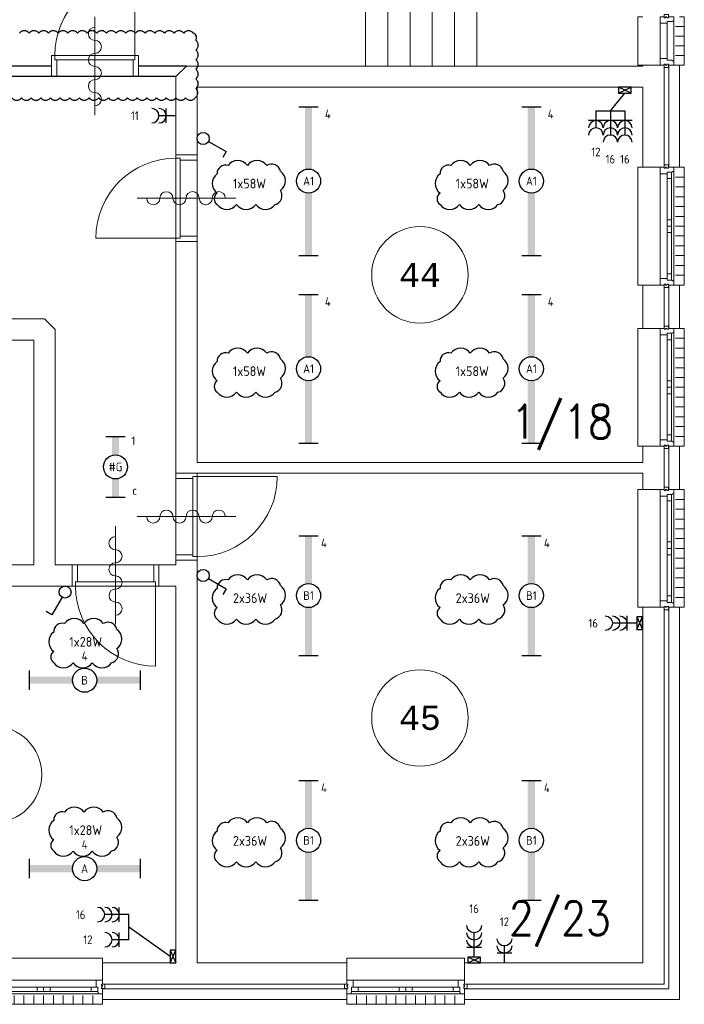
# Model space of a CAD drawing. Extents: x 1776 to 84138, y 13023 to 41651.
# Tile 19 of 21: x 75866 to 82748, y 16099 to 26304. Entities that reach past the tile are written whole.
import ezdxf
from ezdxf.enums import TextEntityAlignment as Align
from ezdxf.xclip import XClip

# ---------------------------------------------------------------- set-up
doc = ezdxf.new("R2010")
doc.units = 0
doc.header["$LTSCALE"] = 50
doc.header["$XCLIPFRAME"] = 0
doc.linetypes.add('Xref-1e26$0$DASHDOT', pattern=[1, 0.5, -0.25, 0, -0.25])
doc.layers.get('0').update_dxf_attribs({"linetype": 'CONTINUOUS'})
for name, color, linetype in [('EL6222--', 3, 'CONTINUOUS'), ('EL6311--', 3, 'CONTINUOUS'), ('EL6350--', 3, 'CONTINUOUS'), ('Revisiewolk', 1, 'CONTINUOUS'), ('Xref', 8, 'CONTINUOUS'), ('Xref-1e26$0$AL$1A---_ALGEMEEN', 8, 'CONTINUOUS'), ('Xref-1e26$0$AM$1A---_ARCERING', 8, 'CONTINUOUS'), ('Xref-1e26$0$AT$1A---_TEKST050', 8, 'CONTINUOUS'), ('Xref-1e26$0$AT$1A---_TEKST070', 8, 'CONTINUOUS'), ('Xref-1e26$0$EL6131--_WG', 3, 'CONTINUOUS')]:
    doc.layers.add(name, color=color, linetype=linetype)
doc.styles.add('buro-018', font='Isocp.shx', dxfattribs={"height": 90})
doc.styles.add('Xref-1e26$0$MONOTXT', font='MONOTXT')
doc.styles.add('Xref-1e26$0$ROMANS', font='ROMANS')

# ---------------------------------------------------------------- blocks, each defined once
blk = doc.blocks.new('*O86')
at = {"layer": 'Xref-1e26$0$AL$1A---_ALGEMEEN', "color": 0, "linetype": 'Continuous', "lineweight": 0}
for p, q in [((-543, 9), (543, 9)), ((-493, -63), (-67, -63)), ((67, -63), (493, -63)), ((-565.5, -130), (565.5, -130)), ((-508.33, -240), (-508.33, -150)), ((-493, -106), (-67, -106)), ((-406.66, -240), (-406.66, -150)), ((-305, -240), (-305, -150)), ((-203.33, -240), (-203.33, -150)), ((-101.66, -240), (-101.66, -150)), ((0, -240), (0, -150)), ((67, -106), (493, -106)), ((101.66, -240), (101.66, -150)), ((203.33, -240), (203.33, -150)), ((305, -240), (305, -150)), ((406.66, -240), (406.66, -150)), ((508.33, -240), (508.33, -150))]:
    blk.add_line(p, q, dxfattribs=at)
for points in [[(-610, 190), (-610, 240), (610, 240), (610, 190)], [(-610, -190), (-610, -240), (610, -240), (610, -190)]]:
    blk.add_lwpolyline(points, dxfattribs=at)
for points in [[(-610, 9), (-545.15, 9), (-543, 6.86), (-543, -63), (-560, -63), (-560, -114), (-565.5, -114), (-565.5, -127.78), (-567.72, -130), (-610, -130), (-610, -76), (-601, -76), (-601, -60), (-610, -60), (-610, -46), (-601, -46), (-601, -30), (-610, -30)], [(610, 9), (545.15, 9), (543, 6.86), (543, -63), (560, -63), (560, -114), (565.5, -114), (565.5, -127.78), (567.72, -130), (610, -130), (610, -76), (601, -76), (601, -60), (610, -60), (610, -46), (601, -46), (601, -30), (610, -30)], [(-635, -30), (-601, -30), (-601, -46), (-610, -46), (-610, -60), (-601, -60), (-601, -76), (-635, -76)], [(-560, -106), (-493, -106), (-493, -63), (-560, -63)], [(-67, -106), (0, -106), (0, -63), (-67, -63)], [(67, -106), (0, -106), (0, -63), (67, -63)], [(560, -106), (493, -106), (493, -63), (560, -63)], [(635, -30), (601, -30), (601, -46), (610, -46), (610, -60), (601, -60), (601, -76), (635, -76)]]:
    blk.add_lwpolyline(points, close=True, dxfattribs=at)
blk = doc.blocks.new('*O87')
at = {"layer": 'Xref-1e26$0$AL$1A---_ALGEMEEN', "color": 0, "linetype": 'Continuous', "lineweight": 0}
for p, q in [((-543, 9), (543, 9)), ((-493, -63), (-67, -63)), ((67, -63), (493, -63)), ((-565.5, -130), (565.5, -130)), ((-508.33, -240), (-508.33, -150)), ((-493, -106), (-67, -106)), ((-406.66, -240), (-406.66, -150)), ((-305, -240), (-305, -150)), ((-203.33, -240), (-203.33, -150)), ((-101.66, -240), (-101.66, -150)), ((0, -240), (0, -150)), ((67, -106), (493, -106)), ((101.66, -240), (101.66, -150)), ((203.33, -240), (203.33, -150)), ((305, -240), (305, -150)), ((406.66, -240), (406.66, -150)), ((508.33, -240), (508.33, -150))]:
    blk.add_line(p, q, dxfattribs=at)
for points in [[(-610, 190), (-610, 240), (610, 240), (610, 190)], [(-610, -190), (-610, -240), (610, -240), (610, -190)]]:
    blk.add_lwpolyline(points, dxfattribs=at)
for points in [[(-610, 9), (-545.15, 9), (-543, 6.86), (-543, -63), (-560, -63), (-560, -114), (-565.5, -114), (-565.5, -127.78), (-567.72, -130), (-610, -130), (-610, -76), (-601, -76), (-601, -60), (-610, -60), (-610, -46), (-601, -46), (-601, -30), (-610, -30)], [(610, 9), (545.15, 9), (543, 6.86), (543, -63), (560, -63), (560, -114), (565.5, -114), (565.5, -127.78), (567.72, -130), (610, -130), (610, -76), (601, -76), (601, -60), (610, -60), (610, -46), (601, -46), (601, -30), (610, -30)], [(-635, -30), (-601, -30), (-601, -46), (-610, -46), (-610, -60), (-601, -60), (-601, -76), (-635, -76)], [(-560, -106), (-493, -106), (-493, -63), (-560, -63)], [(-67, -106), (0, -106), (0, -63), (-67, -63)], [(67, -106), (0, -106), (0, -63), (67, -63)], [(560, -106), (493, -106), (493, -63), (560, -63)], [(635, -30), (601, -30), (601, -46), (610, -46), (610, -60), (601, -60), (601, -76), (635, -76)]]:
    blk.add_lwpolyline(points, close=True, dxfattribs=at)
blk = doc.blocks.new('*O88')
at = {"layer": 'Xref-1e26$0$AL$1A---_ALGEMEEN', "color": 0, "linetype": 'Continuous', "lineweight": 0}
for p, q in [((-9, -543), (-9, 543)), ((130, -565.5), (130, 565.5)), ((63, 67), (63, 493)), ((106, 67), (106, 493)), ((240, 508.33), (150, 508.33)), ((240, 406.66), (150, 406.66)), ((240, 305), (150, 305)), ((240, 203.33), (150, 203.33)), ((240, 101.66), (150, 101.66)), ((240, 0), (150, 0)), ((63, -493), (63, -67)), ((106, -493), (106, -67)), ((240, -101.66), (150, -101.66)), ((240, -203.33), (150, -203.33)), ((240, -305), (150, -305)), ((240, -406.66), (150, -406.66)), ((240, -508.33), (150, -508.33))]:
    blk.add_line(p, q, dxfattribs=at)
for points in [[(30, 635), (30, 601), (46, 601), (46, 610), (60, 610), (60, 601), (76, 601), (76, 635)], [(-9, 610), (-9, 545.15), (-6.86, 543), (63, 543), (63, 560), (114, 560), (114, 565.5), (127.78, 565.5), (130, 567.72), (130, 610), (76, 610), (76, 601), (60, 601), (60, 610), (46, 610), (46, 601), (30, 601), (30, 610)], [(106, 560), (106, 493), (63, 493), (63, 560)], [(106, 67), (106, 0), (63, 0), (63, 67)], [(106, -67), (106, 0), (63, 0), (63, -67)], [(106, -560), (106, -493), (63, -493), (63, -560)], [(-9, -610), (-9, -545.15), (-6.86, -543), (63, -543), (63, -560), (114, -560), (114, -565.5), (127.78, -565.5), (130, -567.72), (130, -610), (76, -610), (76, -601), (60, -601), (60, -610), (46, -610), (46, -601), (30, -601), (30, -610)], [(30, -635), (30, -601), (46, -601), (46, -610), (60, -610), (60, -601), (76, -601), (76, -635)]]:
    blk.add_lwpolyline(points, close=True, dxfattribs=at)
for points in [[(-190, -610), (-240, -610), (-240, 610), (-190, 610)], [(190, -610), (240, -610), (240, 610), (190, 610)]]:
    blk.add_lwpolyline(points, dxfattribs=at)
blk = doc.blocks.new('*O89')
at = {"layer": 'Xref-1e26$0$AL$1A---_ALGEMEEN', "color": 0, "linetype": 'Continuous', "lineweight": 0}
for p, q in [((-9, -543), (-9, 543)), ((130, -565.5), (130, 565.5)), ((63, 67), (63, 493)), ((106, 67), (106, 493)), ((240, 508.33), (150, 508.33)), ((240, 406.66), (150, 406.66)), ((240, 305), (150, 305)), ((240, 203.33), (150, 203.33)), ((240, 101.66), (150, 101.66)), ((240, 0), (150, 0)), ((63, -493), (63, -67)), ((106, -493), (106, -67)), ((240, -101.66), (150, -101.66)), ((240, -203.33), (150, -203.33)), ((240, -305), (150, -305)), ((240, -406.66), (150, -406.66)), ((240, -508.33), (150, -508.33))]:
    blk.add_line(p, q, dxfattribs=at)
for points in [[(30, 635), (30, 601), (46, 601), (46, 610), (60, 610), (60, 601), (76, 601), (76, 635)], [(-9, 610), (-9, 545.15), (-6.86, 543), (63, 543), (63, 560), (114, 560), (114, 565.5), (127.78, 565.5), (130, 567.72), (130, 610), (76, 610), (76, 601), (60, 601), (60, 610), (46, 610), (46, 601), (30, 601), (30, 610)], [(106, 560), (106, 493), (63, 493), (63, 560)], [(106, 67), (106, 0), (63, 0), (63, 67)], [(106, -67), (106, 0), (63, 0), (63, -67)], [(106, -560), (106, -493), (63, -493), (63, -560)], [(-9, -610), (-9, -545.15), (-6.86, -543), (63, -543), (63, -560), (114, -560), (114, -565.5), (127.78, -565.5), (130, -567.72), (130, -610), (76, -610), (76, -601), (60, -601), (60, -610), (46, -610), (46, -601), (30, -601), (30, -610)], [(30, -635), (30, -601), (46, -601), (46, -610), (60, -610), (60, -601), (76, -601), (76, -635)]]:
    blk.add_lwpolyline(points, close=True, dxfattribs=at)
for points in [[(-190, -610), (-240, -610), (-240, 610), (-190, 610)], [(190, -610), (240, -610), (240, 610), (190, 610)]]:
    blk.add_lwpolyline(points, dxfattribs=at)
blk = doc.blocks.new('*O90')
at = {"layer": 'Xref-1e26$0$AL$1A---_ALGEMEEN', "color": 0, "linetype": 'Continuous', "lineweight": 0}
for p, q in [((-9, -543), (-9, 543)), ((130, -565.5), (130, 565.5)), ((63, 67), (63, 493)), ((106, 67), (106, 493)), ((240, 508.33), (150, 508.33)), ((240, 406.66), (150, 406.66)), ((240, 305), (150, 305)), ((240, 203.33), (150, 203.33)), ((240, 101.66), (150, 101.66)), ((240, 0), (150, 0)), ((63, -493), (63, -67)), ((106, -493), (106, -67)), ((240, -101.66), (150, -101.66)), ((240, -203.33), (150, -203.33)), ((240, -305), (150, -305)), ((240, -406.66), (150, -406.66)), ((240, -508.33), (150, -508.33))]:
    blk.add_line(p, q, dxfattribs=at)
for points in [[(30, 635), (30, 601), (46, 601), (46, 610), (60, 610), (60, 601), (76, 601), (76, 635)], [(-9, 610), (-9, 545.15), (-6.86, 543), (63, 543), (63, 560), (114, 560), (114, 565.5), (127.78, 565.5), (130, 567.72), (130, 610), (76, 610), (76, 601), (60, 601), (60, 610), (46, 610), (46, 601), (30, 601), (30, 610)], [(106, 560), (106, 493), (63, 493), (63, 560)], [(106, 67), (106, 0), (63, 0), (63, 67)], [(106, -67), (106, 0), (63, 0), (63, -67)], [(106, -560), (106, -493), (63, -493), (63, -560)], [(-9, -610), (-9, -545.15), (-6.86, -543), (63, -543), (63, -560), (114, -560), (114, -565.5), (127.78, -565.5), (130, -567.72), (130, -610), (76, -610), (76, -601), (60, -601), (60, -610), (46, -610), (46, -601), (30, -601), (30, -610)], [(30, -635), (30, -601), (46, -601), (46, -610), (60, -610), (60, -601), (76, -601), (76, -635)]]:
    blk.add_lwpolyline(points, close=True, dxfattribs=at)
for points in [[(-190, -610), (-240, -610), (-240, 610), (-190, 610)], [(190, -610), (240, -610), (240, 610), (190, 610)]]:
    blk.add_lwpolyline(points, dxfattribs=at)
blk = doc.blocks.new('Xref-1e26$0$ED0831')
at = {"layer": 'Xref-1e26$0$AL$1A---_ALGEMEEN', "color": 0, "linetype": 'Continuous', "lineweight": 0}
for p, q in [((450, -400), (450, 620)), ((0, 0), (0, 220)), ((0, 220), (55, 220)), ((55, 220), (845, 220)), ((55, 220), (55, 45)), ((900, 220), (845, 220)), ((845, 220), (845, 45)), ((900, 0), (900, 220)), ((35, 0), (0, 0)), ((55, 45), (35, 45)), ((35, 45), (35, 0)), ((35, 0), (35, -830)), ((865, 0), (35, 0)), ((55, 45), (845, 45)), ((845, 45), (865, 45)), ((865, 45), (865, 0)), ((865, 0), (900, 0))]:
    blk.add_line(p, q, dxfattribs=at)
blk.add_arc((35, 0), 830, 270, 360, dxfattribs=at)
blk = doc.blocks.new('*O144')
at = {"layer": 'Xref-1e26$0$AL$1A---_ALGEMEEN', "color": 0, "linetype": 'Continuous', "lineweight": 0}
for p, q in [((130, -205.5), (130, 205.5)), ((-9, -183), (-9, 183)), ((63, -183), (63, 183)), ((240, 150), (150, 150)), ((240, 50), (150, 50)), ((240, -50), (150, -50)), ((240, -150), (150, -150))]:
    blk.add_line(p, q, dxfattribs=at)
for points in [[(-190, -250), (-240, -250), (-240, 250), (-190, 250)], [(190, -250), (240, -250), (240, 250), (190, 250)]]:
    blk.add_lwpolyline(points, dxfattribs=at)
for points in [[(-9, 250), (-9, 185.15), (-6.86, 183), (63, 183), (63, 200), (114, 200), (114, 205.5), (127.78, 205.5), (130, 207.72), (130, 250), (76, 250), (76, 241), (60, 241), (60, 250), (46, 250), (46, 241), (30, 241), (30, 250)], [(30, 275), (30, 241), (46, 241), (46, 250), (60, 250), (60, 241), (76, 241), (76, 275)], [(-9, -250), (-9, -185.15), (-6.86, -183), (63, -183), (63, -200), (114, -200), (114, -205.5), (127.78, -205.5), (130, -207.72), (130, -250), (76, -250), (76, -241), (60, -241), (60, -250), (46, -250), (46, -241), (30, -241), (30, -250)], [(30, -275), (30, -241), (46, -241), (46, -250), (60, -250), (60, -241), (76, -241), (76, -275)]]:
    blk.add_lwpolyline(points, close=True, dxfattribs=at)
blk = doc.blocks.new('*O146')
at = {"layer": 'Xref-1e26$0$AM$1A---_ARCERING', "linetype": 'Continuous', "lineweight": 0}
for points in [[(-1845.1, 785, 1), (-1929.9, 785, 1)], [(1144.9, -845, 1), (1060.1, -845, 1)]]:
    blk.add_hatch(color=256, dxfattribs=at).paths.add_polyline_path(points)
at = {"layer": 'Xref-1e26$0$AL$1A---_ALGEMEEN', "color": 0, "linetype": 'Continuous', "lineweight": 0}
for p, q in [((-1887.5, 125), (-1887.5, 1445)), ((-1657.5, 125), (-1657.5, 1445)), ((-1427.5, 125), (-1427.5, 1445)), ((-1197.5, 125), (-1197.5, 1445)), ((-967.5, 125), (-967.5, 1445)), ((-737.5, 125), (-737.5, 1445)), ((-507.5, 1072.91), (-507.5, 1445)), ((-277.5, 125), (-277.5, 1445)), ((-47.5, 125), (-47.5, 1445)), ((182.5, 125), (182.5, 1445)), ((412.5, 125), (412.5, 1445)), ((642.5, 125), (642.5, 1445)), ((872.5, 125), (872.5, 1445)), ((1102.5, 125), (1102.5, 1445)), ((-1987.5, 785), (-558.27, 785)), ((-456.73, 785), (2037.5, 785)), ((2037.5, 785), (2037.5, -845)), ((-507.5, 125), (-507.5, 497.09)), ((-47.5, -185), (-47.5, -1505)), ((182.5, -185), (182.5, -1505)), ((412.5, -185), (412.5, -1505)), ((642.5, -185), (642.5, -1505)), ((872.5, -185), (872.5, -1505)), ((1102.5, -185), (1102.5, -1505)), ((-47.5, -845), (2037.5, -845))]:
    blk.add_line(p, q, dxfattribs=at)
at = {"layer": 'Xref-1e26$0$AL$1A---_ALGEMEEN', "color": 0, "linetype": 'Xref-1e26$0$DASHDOT', "lineweight": 0}
for p, q in [((-423.37, 20), (-685.24, 1505)), ((-321.83, 20), (-583.69, 1505))]:
    blk.add_line(p, q, dxfattribs=at)
at = {"layer": 'Xref-1e26$0$AL$1A---_ALGEMEEN', "color": 0, "linetype": 'Continuous', "lineweight": 0}
for points in [[(-441.89, 125), (-2037.5, 125), (-2037.5, -185), (1252.5, -185), (1252.5, 125), (-340.35, 125)], [(-433.95, 80), (-1992.5, 80), (-1992.5, -140), (1207.5, -140), (1207.5, 80), (-332.41, 80)]]:
    blk.add_lwpolyline(points, dxfattribs=at)
for centre in [(-1887.5, 785), (1102.5, -845)]:
    blk.add_circle(centre, 42.4, dxfattribs=at)
for points in [[(-828.27, 861.95), (-558.27, 785), (-828.27, 708.05)], [(832.5, 861.95), (1102.5, 785), (832.5, 708.05)], [(222.5, -921.95), (-47.5, -845), (222.5, -768.05)]]:
    blk.add_solid(points, dxfattribs=at)
blk = doc.blocks.new('*O167')
at = {"layer": 'Xref-1e26$0$AL$1A---_ALGEMEEN', "color": 0, "linetype": 'Continuous', "lineweight": 0}
blk.add_lwpolyline([(0, -407, 1), (0, -271, -1), (0, -136, 1), (0, 0, -1), (0, 136, 1), (0, 271, -1), (0, 407)], format="xyb", dxfattribs=at)
blk = doc.blocks.new('Xref-1e26$0$BRW00')
at = {"layer": 'Xref-1e26$0$AL$1A---_ALGEMEEN', "color": 0, "linetype": 'Continuous', "lineweight": 0}
blk.add_blockref('*O167', (0, 0), dxfattribs=at)
blk = doc.blocks.new('*O178')
at = {"layer": 'Xref-1e26$0$AL$1A---_ALGEMEEN', "color": 0, "linetype": 'Continuous', "lineweight": 0}
blk.add_line((450, 0.01), (-450, 0.01), dxfattribs=at)
at = {"layer": 'Xref-1e26$0$AL$1A---_ALGEMEEN', "color": 0, "linetype": 'Continuous', "lineweight": 0, "rotation": 270}
blk.add_blockref('Xref-1e26$0$BRW00', (-5, 0.01), dxfattribs=at)
blk = doc.blocks.new('*O179')
at = {"layer": 'Xref-1e26$0$AL$1A---_ALGEMEEN', "color": 0, "linetype": 'Continuous', "lineweight": 0}
blk.add_line((450, 0.01), (-450, 0.01), dxfattribs=at)
at = {"layer": 'Xref-1e26$0$AL$1A---_ALGEMEEN', "color": 0, "linetype": 'Continuous', "lineweight": 0, "rotation": 270}
blk.add_blockref('Xref-1e26$0$BRW00', (-5, 0.01), dxfattribs=at)
blk = doc.blocks.new('*O180')
at = {"layer": 'Xref-1e26$0$AL$1A---_ALGEMEEN', "color": 0, "linetype": 'Continuous', "lineweight": 0}
blk.add_line((-0.01, 450), (-0.01, -450), dxfattribs=at)
blk.add_blockref('Xref-1e26$0$BRW00', (-0.01, -5), dxfattribs=at)
blk = doc.blocks.new('Xref-1e26$0$E00112')
at = {"color": 0, "linetype": 'Continuous'}
for p, q in [((0, 1), (-1, 1)), ((-1, 1), (-1, 0)), ((-1, 0), (0, 1)), ((-1, 1), (0, 0)), ((0, 0), (0, 1)), ((-1, 0), (0, 0))]:
    blk.add_line(p, q, dxfattribs=at)
blk = doc.blocks.new('*O250')
at = {"layer": 'Xref-1e26$0$AL$1A---_ALGEMEEN', "color": 0, "linetype": 'Continuous', "lineweight": 0}
blk.add_line((-0.01, 450), (-0.01, -450), dxfattribs=at)
blk.add_blockref('Xref-1e26$0$BRW00', (-0.01, -5), dxfattribs=at)
blk = doc.blocks.new('Xref-1e26')
at = {"layer": 'Xref-1e26$0$AL$1A---_ALGEMEEN'}
for p, q in [((152233.93726, 54991.73), (149742.42, 54991.73)), ((153632.42, 54991.73), (153133.93726, 54991.73)), ((153522.42, 54881.73), (149742.42, 54881.73))]:
    blk.add_line(p, q, dxfattribs=at)
at = {"layer": 'Xref-1e26$0$AL$1A---_ALGEMEEN', "linetype": 'Continuous', "lineweight": 0}
for points in [[(153632.42, 54991.73), (158357.42, 54991.73), (158357.42, 55001.73), (158577.42, 55001.73), (158577.42, 53941.73), (158357.42, 53941.73), (158357.42, 54771.73), (153742.42, 54771.73), (153742.42, 54071.73), (153522.42, 54071.73), (153522.42, 54881.73)], [(158627.42, 53941.73), (158737.42, 53941.73), (158737.42, 55001.73), (158627.42, 55001.73)], [(153522.42, 53171.73), (153742.42, 53171.73), (153742.42, 50881.73), (158357.42, 50881.73), (158357.42, 51051.73), (158577.42, 51051.73), (158577.42, 50601.73), (158357.42, 50601.73), (158357.42, 50771.73), (153522.42, 50771.73)], [(158357.42, 52271.73), (158577.42, 52271.73), (158577.42, 52721.73), (158357.42, 52721.73)], [(158627.42, 52271.73), (158737.42, 52271.73), (158737.42, 52721.73), (158627.42, 52721.73)], [(147727.42, 52371.73), (150872.42, 52371.73), (150872.42, 52151.73), (149742.42, 52151.73), (149742.42, 49821.73), (152052.42, 49821.73), (152052.42, 52151.73), (151772.42, 52151.73), (151772.42, 52371.73), (152162.42, 52371.73), (152272.42, 52261.73), (152272.42, 49821.73), (152447.42, 49821.73), (152447.42, 49601.73), (149742.42, 49601.73), (149742.42, 47826.73), (149522.42, 47826.73), (149522.42, 52151.73), (147727.42, 52151.73)], [(158627.42, 50601.73), (158737.42, 50601.73), (158737.42, 51051.73), (158627.42, 51051.73)], [(153522.42, 49871.73), (153742.42, 49871.73), (153742.42, 45696.73), (155292.42, 45696.73), (155292.42, 45476.73), (152762.42, 45476.73), (152762.42, 45696.73), (153522.42, 45696.73), (153522.42, 49601.73), (153347.42, 49601.73), (153347.42, 49821.73), (153522.42, 49821.73)], [(158357.42, 49381.73), (158577.42, 49381.73), (158577.42, 45476.73), (156512.42, 45476.73), (156512.42, 45696.73), (158357.42, 45696.73)], [(158627.42, 49381.73), (158737.42, 49381.73), (158737.42, 45316.73), (156512.42, 45316.73), (156512.42, 45426.73), (158627.42, 45426.73)], [(152762.42, 45316.73), (155292.42, 45316.73), (155292.42, 45426.73), (152762.42, 45426.73)]]:
    blk.add_lwpolyline(points, close=True, dxfattribs=at)
for centre in [(156049.92, 52826.73), (156049.92, 48234.23), (151632.42, 47649.23)]:
    blk.add_circle(centre, 500, dxfattribs=at)
for name, p in [('*O146', (155534.92, 56496.73)), ('*O144', (158547.42, 55251.73)), ('*O250', (152683.94726, 54991.73)), ('*O90', (158547.42, 53331.73)), ('*O178', (153632.42, 53621.72)), ('*O89', (158547.42, 51661.73)), ('*O88', (158547.42, 49991.73)), ('*O179', (153632.42, 50321.72)), ('*O180', (152897.43, 49711.73)), ('*O86', (152152.42, 45506.73)), ('*O87', (155902.42, 45506.73))]:
    blk.add_blockref(name, p, dxfattribs=at)
at = {"layer": 'Xref-1e26$0$AL$1A---_ALGEMEEN', "linetype": 'Continuous', "lineweight": 0, "rotation": 180}
blk.add_blockref('Xref-1e26$0$ED0831', (153133.93726, 55101.73), dxfattribs=at)
at = {"layer": 'Xref-1e26$0$AL$1A---_ALGEMEEN', "linetype": 'Continuous', "lineweight": 0, "yscale": -1}
for p, rotation in [((153522.42, 53171.73), 90), ((153742.42, 50771.73), 270), ((153347.42, 49601.73), 180)]:
    blk.add_blockref('Xref-1e26$0$ED0831', p, dxfattribs=dict(at, rotation=rotation))
at = {"layer": 'Xref-1e26$0$EL6131--_WG', "linetype": 'Continuous', "lineweight": 0, "xscale": 60, "yscale": 130, "zscale": 60, "rotation": 90}
for p in [(158237.42, 54771.73), (156676.2403, 45756.73)]:
    blk.add_blockref('Xref-1e26$0$E00112', p, dxfattribs=at)
at = {"layer": 'Xref-1e26$0$EL6131--_WG', "linetype": 'Continuous', "lineweight": 0, "xscale": 60, "yscale": 130, "zscale": 60}
for p in [(158354.35926, 49151.77685), (153522.42, 45696.73)]:
    blk.add_blockref('Xref-1e26$0$E00112', p, dxfattribs=at)
at = {"layer": 'Xref-1e26$0$AT$1A---_TEKST050', "linetype": 'Continuous', "lineweight": 0, "style": 'Xref-1e26$0$MONOTXT'}
for s, p in [('44', (156049.91, 52826.72)), ('45', (156049.91, 48234.22))]:
    blk.add_text(s, height=250.00002, dxfattribs=at).set_placement(p, align=Align.MIDDLE)
at = {"layer": 'Xref-1e26$0$AT$1A---_TEKST070', "linetype": 'Continuous', "lineweight": 0, "style": 'Xref-1e26$0$ROMANS', "width": 0.857143}
for s, p in [('1/18 ', (156994.33, 51130.93)), ('2/23 ', (156971.96, 45983.82))]:
    blk.add_text(s, height=349.99998, dxfattribs=at).set_placement(p)
blk = doc.blocks.new('111304B')
at = {"color": 0, "linetype": 'Continuous'}
for p, q in [((0, 1), (0, 6)), ((-1.5, 3), (1.5, 3))]:
    blk.add_line(p, q, dxfattribs=at)
for centre in [(0, 7.5), (0, 6), (0, 4.5)]:
    blk.add_arc(centre, 1.5, 180, 0, dxfattribs=at)
at = {"color": 0, "linetype": 'Continuous', "style": 'buro-018'}
for tag, p in [('E_GKAST', (0, 13)), ('E_GROEP', (0, 10)), ('E_SGROEP', (4.5, 10))]:
    blk.add_attdef(tag, text='', height=1.8, dxfattribs=at).set_placement(p, align=Align.MIDDLE)
at = {"color": 0, "linetype": 'Continuous', "style": 'buro-018', "flags": 1}
for tag, p in [('E_VERMCODE', (13, 10)), ('E_MATCODE', (0, 0))]:
    blk.add_attdef(tag, text='', height=1.8, dxfattribs=at).set_placement(p, align=Align.MIDDLE)
blk = doc.blocks.new('1114A1')
at = {"color": 0, "linetype": 'Continuous'}
for p, q in [((0.62, 3.33), (2.74, 7)), ((2.74, 7), (3.95, 6.3))]:
    blk.add_line(p, q, dxfattribs=at)
blk.add_circle((0, 2.25), 1.25, dxfattribs=at)
at = {"color": 0, "linetype": 'Continuous', "style": 'buro-018'}
for tag, p in [('E_SLET1', (3.36, 9)), ('E_GROEP', (0, 0)), ('E_GKAST', (0, 0))]:
    blk.add_attdef(tag, text='', height=1.8, dxfattribs=at).set_placement(p, align=Align.MIDDLE)
at = {"color": 0, "linetype": 'Continuous', "style": 'buro-018', "flags": 1}
for tag in ['E_MATCODE', 'E_SGROEP']:
    blk.add_attdef(tag, text='', height=1.8, dxfattribs=at).set_placement((0, 0), align=Align.MIDDLE)
blk = doc.blocks.new('1115B61540')
at = {"color": 0}
for p, q in [((-15.4, 2), (-15.4, -2)), ((15.4, 2), (15.4, -2))]:
    blk.add_line(p, q, dxfattribs=at)
at = {"color": 0, "linetype": 'Continuous'}
blk.add_circle((0, 0), 2.5, dxfattribs=at)
at = {"color": 0}
for points in [[(-2.5, 0.75), (-15.4, 0.75), (-2.5, -0.75), (-15.4, -0.75)], [(2.5, 0.75), (15.4, 0.75), (2.5, -0.75), (15.4, -0.75)]]:
    blk.add_solid(points, dxfattribs=at)
at = {"color": 0, "linetype": 'Continuous', "style": 'buro-018'}
for tag, p in [('E_GKAST', (0, 8)), ('E_GROEP', (0, 5)), ('E_SGROEP', (4.5, 5)), ('E_ARMCODE', (0, 0)), ('E_SLET', (4.5, -3))]:
    blk.add_attdef(tag, text='', height=1.8, dxfattribs=at).set_placement(p, align=Align.MIDDLE)
blk = doc.blocks.new('1115B61240')
at = {"color": 0}
for p, q in [((-12.4, 2), (-12.4, -2)), ((12.4, 2), (12.4, -2))]:
    blk.add_line(p, q, dxfattribs=at)
at = {"color": 0, "linetype": 'Continuous'}
blk.add_circle((0, 0), 2.5, dxfattribs=at)
at = {"color": 0}
for points in [[(-2.5, 0.75), (-12.4, 0.75), (-2.5, -0.75), (-12.4, -0.75)], [(2.5, 0.75), (12.4, 0.75), (2.5, -0.75), (12.4, -0.75)]]:
    blk.add_solid(points, dxfattribs=at)
at = {"color": 0, "linetype": 'Continuous', "style": 'buro-018'}
for tag, p in [('E_GKAST', (0, 8)), ('E_GROEP', (0, 5)), ('E_SGROEP', (4.5, 5)), ('E_ARMCODE', (0, 0)), ('E_SLET', (4.5, -3))]:
    blk.add_attdef(tag, text='', height=1.8, dxfattribs=at).set_placement(p, align=Align.MIDDLE)
blk = doc.blocks.new('111304A')
at = {"color": 0, "linetype": 'Continuous'}
for p, q in [((0, 1), (0, 4.5)), ((-1.5, 3), (1.5, 3))]:
    blk.add_line(p, q, dxfattribs=at)
for centre in [(0, 6), (0, 4.5)]:
    blk.add_arc(centre, 1.5, 180, 0, dxfattribs=at)
at = {"color": 0, "linetype": 'Continuous', "style": 'buro-018'}
for tag, p in [('E_GKAST', (0, 11.5)), ('E_GROEP', (0, 8.5)), ('E_SGROEP', (4.5, 8.5))]:
    blk.add_attdef(tag, text='', height=1.8, dxfattribs=at).set_placement(p, align=Align.MIDDLE)
at = {"color": 0, "linetype": 'Continuous', "style": 'buro-018', "flags": 1}
for tag, p in [('E_VERMCODE', (13, 8.5)), ('E_MATCODE', (0, 0))]:
    blk.add_attdef(tag, text='', height=1.8, dxfattribs=at).set_placement(p, align=Align.MIDDLE)
blk = doc.blocks.new('1115B61149')
at = {"color": 0}
for p, q in [((-11.49, 2), (-11.49, -2)), ((11.49, 2), (11.49, -2))]:
    blk.add_line(p, q, dxfattribs=at)
at = {"color": 0, "linetype": 'Continuous'}
blk.add_circle((0, 0), 2.5, dxfattribs=at)
at = {"color": 0}
for points in [[(-2.5, 0.75), (-11.49, 0.75), (-2.5, -0.75), (-11.49, -0.75)], [(2.5, 0.75), (11.49, 0.75), (2.5, -0.75), (11.49, -0.75)]]:
    blk.add_solid(points, dxfattribs=at)
at = {"color": 0, "linetype": 'Continuous', "style": 'buro-018'}
for tag, p in [('E_GKAST', (0, 8)), ('E_GROEP', (0, 5)), ('E_SGROEP', (4.5, 5)), ('E_ARMCODE', (0, 0)), ('E_SLET', (4.5, -3))]:
    blk.add_attdef(tag, text='', height=1.8, dxfattribs=at).set_placement(p, align=Align.MIDDLE)
blk = doc.blocks.new('1115B6630')
at = {"color": 0}
for p, q in [((-6.3, 2), (-6.3, -2)), ((6.3, 2), (6.3, -2))]:
    blk.add_line(p, q, dxfattribs=at)
at = {"color": 0, "linetype": 'Continuous'}
blk.add_circle((0, 0), 2.5, dxfattribs=at)
at = {"color": 0}
for points in [[(-2.5, 0.75), (-6.3, 0.75), (-2.5, -0.75), (-6.3, -0.75)], [(2.5, 0.75), (6.3, 0.75), (2.5, -0.75), (6.3, -0.75)]]:
    blk.add_solid(points, dxfattribs=at)
at = {"color": 0, "linetype": 'Continuous', "style": 'buro-018'}
for tag, p in [('E_GKAST', (0, 8)), ('E_GROEP', (0, 5)), ('E_SGROEP', (4.5, 5)), ('E_ARMCODE', (0, 0)), ('E_SLET', (4.5, -3))]:
    blk.add_attdef(tag, text='', height=1.8, dxfattribs=at).set_placement(p, align=Align.MIDDLE)

msp = doc.modelspace()

# ---------------------------------------------------------------- linework, layer by layer
at = {"layer": 'EL6222--', "color": 1}
for p, q in [((76997, 16768), (76997, 17028)), ((77423, 16594), (76997, 16898))]:
    msp.add_line(p, q, dxfattribs=at)
at = {"layer": 'EL6350--'}
for p, q in [((81983, 25358), (82133, 25544)), ((81833, 25358), (82133, 25358))]:
    msp.add_line(p, q, dxfattribs=at)
at = {"layer": 'Revisiewolk'}
msp.add_lwpolyline([(75784, 25495, 0.520567), (75884, 25495, 0.520567), (75984, 25495, 0.520567), (76084, 25495, 0.520567), (76184, 25495, 0.520567), (76284, 25495, 0.520567), (76384, 25495, 0.520567), (76484, 25495, 0.520567), (76584, 25495, 0.520567), (76684, 25495, 0.520567), (76784, 25495, 0.520567), (76884, 25495, 0.520567), (76984, 25495, 0.520567), (77084, 25495, 0.520567), (77184, 25495, 0.520567), (77284, 25495, 0.520567), (77384, 25495, 0.520567), (77484, 25495, 0.520567), (77584, 25495, 0.520567), (77684, 25495, 0.520567), (77689, 25590, 0.520567), (77689, 25690, 0.520567), (77689, 25790, 0.520567), (77689, 25890, 0.520567), (77689, 25990, 0.520567), (77689, 26090, 0.520567), (77664, 26164, 0.520567), (77564, 26164, 0.520567), (77464, 26164, 0.520567), (77364, 26164, 0.520567), (77264, 26164, 0.520567), (77164, 26164, 0.520567), (77064, 26164, 0.520567), (76964, 26164, 0.520567), (76864, 26164, 0.520567), (76764, 26164, 0.520567), (76664, 26164, 0.520567), (76564, 26164, 0.520567), (76464, 26164, 0.520567), (76364, 26164, 0.520567), (76264, 26164, 0.520567), (76164, 26164, 0.520567), (76064, 26164, 0.520567), (75964, 26164, 0.520567), (75864, 26164, 0.520567)], format="xyb", dxfattribs=at)
for points in [[(77911, 24388, 0.520567), (78111, 24388, 0.520567), (78311, 24388, 0.520567), (78511, 24388, 0.520567), (78566, 24534, 0.520567), (78566, 24734, 0.520567), (78424, 24793, 0.520567), (78224, 24793, 0.520567), (78024, 24793, 0.520567), (77911, 24706, 0.520567), (77911, 24506, 0.520567)], [(80219, 24388, 0.520567), (80419, 24388, 0.520567), (80619, 24388, 0.520567), (80819, 24388, 0.520567), (80873, 24534, 0.520567), (80873, 24734, 0.520567), (80732, 24793, 0.520567), (80532, 24793, 0.520567), (80332, 24793, 0.520567), (80219, 24706, 0.520567), (80219, 24506, 0.520567)], [(77911, 22443, 0.520567), (78111, 22443, 0.520567), (78311, 22443, 0.520567), (78511, 22443, 0.520567), (78566, 22589, 0.520567), (78566, 22789, 0.520567), (78424, 22848, 0.520567), (78224, 22848, 0.520567), (78024, 22848, 0.520567), (77911, 22761, 0.520567), (77911, 22561, 0.520567)], [(80219, 22443, 0.520567), (80419, 22443, 0.520567), (80619, 22443, 0.520567), (80819, 22443, 0.520567), (80873, 22589, 0.520567), (80873, 22789, 0.520567), (80732, 22848, 0.520567), (80532, 22848, 0.520567), (80332, 22848, 0.520567), (80219, 22761, 0.520567), (80219, 22561, 0.520567)], [(77911, 20092, 0.520567), (78111, 20092, 0.520567), (78311, 20092, 0.520567), (78511, 20092, 0.520567), (78566, 20238, 0.520567), (78566, 20438, 0.520567), (78424, 20497, 0.520567), (78224, 20497, 0.520567), (78024, 20497, 0.520567), (77911, 20410, 0.520567), (77911, 20210, 0.520567)], [(80219, 20092, 0.520567), (80419, 20092, 0.520567), (80619, 20092, 0.520567), (80819, 20092, 0.520567), (80873, 20238, 0.520567), (80873, 20438, 0.520567), (80732, 20497, 0.520567), (80532, 20497, 0.520567), (80332, 20497, 0.520567), (80219, 20410, 0.520567), (80219, 20210, 0.520567)], [(76218, 19639, 0.520567), (76418, 19639, 0.520567), (76618, 19639, 0.520567), (76818, 19639, 0.520567), (76872, 19785, 0.520567), (76872, 19985, 0.520567), (76731, 20044, 0.520567), (76531, 20044, 0.520567), (76331, 20044, 0.520567), (76218, 19957, 0.520567), (76218, 19757, 0.520567)], [(76218, 17687, 0.520567), (76418, 17687, 0.520567), (76618, 17687, 0.520567), (76818, 17687, 0.520567), (76872, 17832, 0.520567), (76872, 18032, 0.520567), (76731, 18091, 0.520567), (76531, 18091, 0.520567), (76331, 18091, 0.520567), (76218, 18004, 0.520567), (76218, 17804, 0.520567)], [(77911, 17576, 0.520567), (78111, 17576, 0.520567), (78311, 17576, 0.520567), (78511, 17576, 0.520567), (78566, 17722, 0.520567), (78566, 17922, 0.520567), (78424, 17981, 0.520567), (78224, 17981, 0.520567), (78024, 17981, 0.520567), (77911, 17894, 0.520567), (77911, 17694, 0.520567)], [(80219, 17576, 0.520567), (80419, 17576, 0.520567), (80619, 17576, 0.520567), (80819, 17576, 0.520567), (80873, 17722, 0.520567), (80873, 17922, 0.520567), (80732, 17981, 0.520567), (80532, 17981, 0.520567), (80332, 17981, 0.520567), (80219, 17894, 0.520567), (80219, 17694, 0.520567)]]:
    msp.add_lwpolyline(points, format="xyb", close=True, dxfattribs=at)

# ---------------------------------------------------------------- block references
at = {"layer": 'EL6222--'}
ref = msp.add_blockref('111304A', (77533, 25309), dxfattribs=dict(at, xscale=50, yscale=50, zscale=50, rotation=90))
ref.add_attrib('E_GROEP', '11', dxfattribs={"layer": '0', "color": 1, "linetype": 'Continuous', "height": 90, "style": 'buro-018'}).set_placement((77058, 25309), align=Align.MIDDLE)
ref = msp.add_blockref('111304A', (81833, 25408), dxfattribs=dict(at, xscale=50, yscale=50, zscale=50, rotation=180))
ref.add_attrib('E_GROEP', '12', dxfattribs={"layer": '0', "color": 1, "linetype": 'Continuous', "height": 90, "style": 'buro-018'}).set_placement((81833, 24933), align=Align.MIDDLE)
ref = msp.add_blockref('111304B', (81983, 25408), dxfattribs=dict(at, xscale=50, yscale=50, zscale=50, rotation=180))
ref.add_attrib('E_GROEP', '16', dxfattribs={"layer": '0', "color": 1, "linetype": 'Continuous', "height": 90, "style": 'buro-018'}).set_placement((81983, 24858), align=Align.MIDDLE)
ref = msp.add_blockref('111304B', (82133, 25408), dxfattribs=dict(at, xscale=50, yscale=50, zscale=50, rotation=180))
ref.add_attrib('E_GROEP', '16', dxfattribs={"layer": '0', "color": 1, "linetype": 'Continuous', "height": 90, "style": 'buro-018'}).set_placement((82133, 24858), align=Align.MIDDLE)
ref = msp.add_blockref('111304B', (82305, 20049), dxfattribs=dict(at, xscale=-50, yscale=50, zscale=50, rotation=90))
ref.add_attrib('E_GROEP', '16', dxfattribs={"layer": '0', "color": 1, "linetype": 'Continuous', "height": 90, "style": 'buro-018'}).set_placement((81805, 20049), align=Align.MIDDLE)
ref = msp.add_blockref('111304B', (80572, 16539), dxfattribs=dict(at, xscale=-50, yscale=50, zscale=50))
ref.add_attrib('E_GROEP', '16', dxfattribs={"layer": '0', "color": 1, "linetype": 'Continuous', "height": 90, "style": 'buro-018'}).set_placement((80572, 17089), align=Align.MIDDLE)
ref = msp.add_blockref('111304B', (77047, 17028), dxfattribs=dict(at, xscale=50, yscale=50, zscale=50, rotation=90))
ref.add_attrib('E_GROEP', '16', dxfattribs={"layer": '0', "color": 1, "linetype": 'Continuous', "height": 90, "style": 'buro-018'}).set_placement((76497, 17028), align=Align.MIDDLE)
ref = msp.add_blockref('111304A', (80886, 16479), dxfattribs=dict(at, xscale=-50, yscale=50, zscale=50))
ref.add_attrib('E_GROEP', '12', dxfattribs={"layer": '0', "color": 1, "linetype": 'Continuous', "height": 90, "style": 'buro-018'}).set_placement((80886, 16954), align=Align.MIDDLE)
ref = msp.add_blockref('111304A', (77047, 16768), dxfattribs=dict(at, xscale=50, yscale=50, zscale=50, rotation=90))
ref.add_attrib('E_GROEP', '12', dxfattribs={"layer": '0', "color": 1, "linetype": 'Continuous', "height": 90, "style": 'buro-018'}).set_placement((76572, 16768), align=Align.MIDDLE)
at = {"layer": 'EL6311--'}
ref = msp.add_blockref('1115B61540', (78857, 24631), dxfattribs=dict(at, xscale=50, yscale=50, zscale=50, rotation=90))
ref.add_attrib('E_ARMCODE', 'A1', dxfattribs={"layer": '0', "color": 1, "linetype": 'Continuous', "height": 90, "style": 'buro-018'}).set_placement((78857, 24631), align=Align.MIDDLE)
ref.add_attrib('E_GROEP', '4', dxfattribs={"layer": '0', "color": 1, "linetype": 'Continuous', "height": 90, "style": 'buro-018'}).set_placement((79057, 25326), align=Align.MIDDLE)
ref = msp.add_blockref('1115B61540', (81165, 24631), dxfattribs=dict(at, xscale=50, yscale=50, zscale=50, rotation=90))
ref.add_attrib('E_ARMCODE', 'A1', dxfattribs={"layer": '0', "color": 1, "linetype": 'Continuous', "height": 90, "style": 'buro-018'}).set_placement((81165, 24631), align=Align.MIDDLE)
ref.add_attrib('E_GROEP', '4', dxfattribs={"layer": '0', "color": 1, "linetype": 'Continuous', "height": 90, "style": 'buro-018'}).set_placement((81365, 25326), align=Align.MIDDLE)
at = {"layer": 'EL6311--', "xscale": 50, "yscale": 50, "zscale": 50}
for p, rotation in [((77653, 25073), 270), ((77653, 20543), 270), ((76336, 20484), 180)]:
    msp.add_blockref('1114A1', p, dxfattribs=dict(at, rotation=rotation))
at = {"layer": 'EL6311--'}
ref = msp.add_blockref('1115B61540', (78857, 22686), dxfattribs=dict(at, xscale=50, yscale=50, zscale=50, rotation=90))
ref.add_attrib('E_ARMCODE', 'A1', dxfattribs={"layer": '0', "color": 1, "linetype": 'Continuous', "height": 90, "style": 'buro-018'}).set_placement((78857, 22686), align=Align.MIDDLE)
ref.add_attrib('E_GROEP', '4', dxfattribs={"layer": '0', "color": 1, "linetype": 'Continuous', "height": 90, "style": 'buro-018'}).set_placement((79057, 23381), align=Align.MIDDLE)
ref = msp.add_blockref('1115B61540', (81165, 22686), dxfattribs=dict(at, xscale=50, yscale=50, zscale=50, rotation=90))
ref.add_attrib('E_ARMCODE', 'A1', dxfattribs={"layer": '0', "color": 1, "linetype": 'Continuous', "height": 90, "style": 'buro-018'}).set_placement((81165, 22686), align=Align.MIDDLE)
ref.add_attrib('E_GROEP', '4', dxfattribs={"layer": '0', "color": 1, "linetype": 'Continuous', "height": 90, "style": 'buro-018'}).set_placement((81365, 23381), align=Align.MIDDLE)
ref = msp.add_blockref('1115B6630', (76858, 21669), dxfattribs=dict(at, xscale=50, yscale=50, zscale=50, rotation=90))
ref.add_attrib('E_ARMCODE', '#G', dxfattribs={"layer": '0', "color": 1, "linetype": 'Continuous', "height": 90, "style": 'buro-018'}).set_placement((76858, 21669), align=Align.MIDDLE)
ref.add_attrib('E_SLET', 'c', dxfattribs={"layer": '0', "color": 1, "linetype": 'Continuous', "height": 90, "style": 'buro-018'}).set_placement((77056, 21424), align=Align.MIDDLE)
ref.add_attrib('E_GROEP', '1', dxfattribs={"layer": '0', "color": 1, "linetype": 'Continuous', "height": 90, "style": 'buro-018'}).set_placement((77043, 21939), align=Align.MIDDLE)
ref = msp.add_blockref('1115B61240', (78857, 20335), dxfattribs=dict(at, xscale=50, yscale=50, zscale=50, rotation=90))
ref.add_attrib('E_ARMCODE', 'B1', dxfattribs={"layer": '0', "color": 1, "linetype": 'Continuous', "height": 90, "style": 'buro-018'}).set_placement((78857, 20335), align=Align.MIDDLE)
ref.add_attrib('E_GROEP', '4', dxfattribs={"layer": '0', "color": 1, "linetype": 'Continuous', "height": 90, "style": 'buro-018'}).set_placement((79017, 20880), align=Align.MIDDLE)
ref = msp.add_blockref('1115B61240', (81165, 20335), dxfattribs=dict(at, xscale=50, yscale=50, zscale=50, rotation=90))
ref.add_attrib('E_ARMCODE', 'B1', dxfattribs={"layer": '0', "color": 1, "linetype": 'Continuous', "height": 90, "style": 'buro-018'}).set_placement((81165, 20335), align=Align.MIDDLE)
ref.add_attrib('E_GROEP', '4', dxfattribs={"layer": '0', "color": 1, "linetype": 'Continuous', "height": 90, "style": 'buro-018'}).set_placement((81325, 20880), align=Align.MIDDLE)
ref = msp.add_blockref('1115B61149', (76538, 19458), dxfattribs=dict(at, xscale=50, yscale=50, zscale=50))
ref.add_attrib('E_ARMCODE', 'B', dxfattribs={"layer": '0', "color": 1, "linetype": 'Continuous', "height": 90, "style": 'buro-018'}).set_placement((76538, 19458), align=Align.MIDDLE)
ref.add_attrib('E_GROEP', '4', dxfattribs={"layer": '0', "color": 1, "linetype": 'Continuous', "height": 90, "style": 'buro-018'}).set_placement((76538, 19708), align=Align.MIDDLE)
ref = msp.add_blockref('1115B61240', (78857, 17798), dxfattribs=dict(at, xscale=50, yscale=50, zscale=50, rotation=90))
ref.add_attrib('E_ARMCODE', 'B1', dxfattribs={"layer": '0', "color": 1, "linetype": 'Continuous', "height": 90, "style": 'buro-018'}).set_placement((78857, 17798), align=Align.MIDDLE)
ref.add_attrib('E_GROEP', '4', dxfattribs={"layer": '0', "color": 1, "linetype": 'Continuous', "height": 90, "style": 'buro-018'}).set_placement((79017, 18343), align=Align.MIDDLE)
ref = msp.add_blockref('1115B61240', (81165, 17798), dxfattribs=dict(at, xscale=50, yscale=50, zscale=50, rotation=90))
ref.add_attrib('E_ARMCODE', 'B1', dxfattribs={"layer": '0', "color": 1, "linetype": 'Continuous', "height": 90, "style": 'buro-018'}).set_placement((81165, 17798), align=Align.MIDDLE)
ref.add_attrib('E_GROEP', '4', dxfattribs={"layer": '0', "color": 1, "linetype": 'Continuous', "height": 90, "style": 'buro-018'}).set_placement((81325, 18343), align=Align.MIDDLE)
ref = msp.add_blockref('1115B61149', (76538, 17505), dxfattribs=dict(at, xscale=50, yscale=50, zscale=50))
ref.add_attrib('E_ARMCODE', 'A', dxfattribs={"layer": '0', "color": 1, "linetype": 'Continuous', "height": 90, "style": 'buro-018'}).set_placement((76538, 17505), align=Align.MIDDLE)
ref.add_attrib('E_GROEP', '4', dxfattribs={"layer": '0', "color": 1, "linetype": 'Continuous', "height": 90, "style": 'buro-018'}).set_placement((76538, 17755), align=Align.MIDDLE)
at = {"layer": 'Xref', "color": 8}
ref = msp.add_blockref('Xref-1e26', (-76039, -29168), dxfattribs=at)
XClip(ref).set_block_clipping_path([(78159.3219657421, 42190.8042191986), (160177.2440203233, 70818.631955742)])

# ---------------------------------------------------------------- texts
at = {"layer": 'EL6222--', "color": 1, "style": 'buro-018'}
for s, p in [('1x58W', (78074, 24555)), ('1x58W', (80381, 24555)), ('1x58W', (78074, 22610)), ('1x58W', (80381, 22610)), ('2x36W', (78074, 20258)), ('2x36W', (80381, 20258)), ('1x28W', (76380, 19805)), ('1x28W', (76380, 17853)), ('2x36W', (78074, 17742)), ('2x36W', (80381, 17742))]:
    msp.add_text(s, height=101.2, dxfattribs=at).set_placement(p)

doc.saveas('drawing.dxf')
